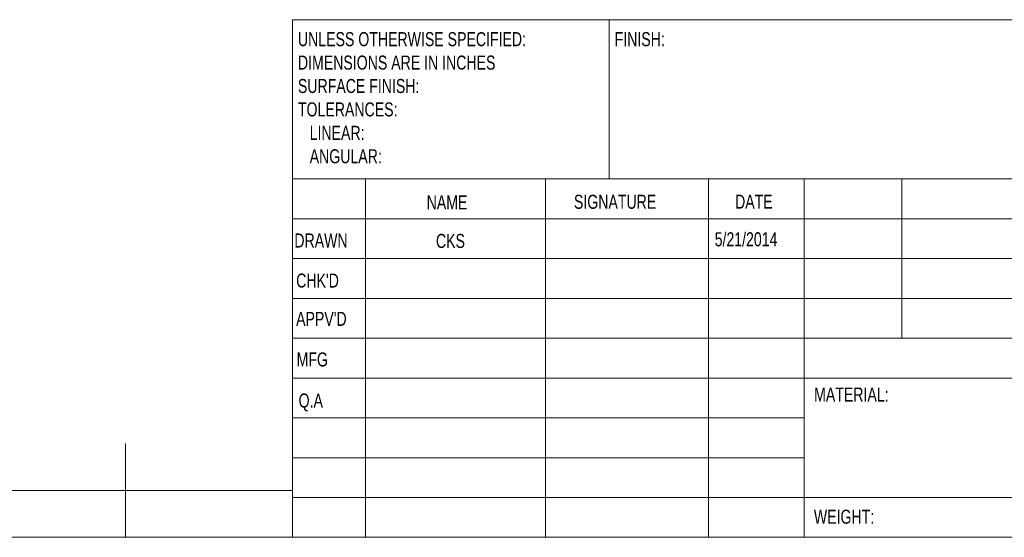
# Model space of a CAD drawing. Header units: inches. Extents: x 0.2 to 16.3, y 0.2 to 11.5.
# Tile 29 of 35: x 7.8 to 12, y 0.2 to 2.4. Entities that reach past the tile are written whole.
import ezdxf

# ---------------------------------------------------------------- set-up
doc = ezdxf.new("R2010")
doc.units = ezdxf.units.IN
doc.header["$MEASUREMENT"] = 0
doc.styles.add('SLDTEXTSTYLE0', font='TXT', dxfattribs={"width": 0.75})

# ---------------------------------------------------------------- blocks, each defined once
blk = doc.blocks.new('SW_NOTE_1')
at = {"color": 0, "linetype": 'Continuous', "lineweight": 0, "attachment_point": 1, "style": 'SLDTEXTSTYLE0'}
for s, insert, char_height in [('UNLESS OTHERWISE SPECIFIED:', (0, 0.0761), 0.059055), ('DIMENSIONS ARE IN INCHES', (0, -0.0223), 0.059055), ('SURFACE FINISH:', (0, -0.1207), 0.059055), ('TOLERANCES:', (0, -0.2191), 0.059055), ('   LINEAR:', (0, -0.3176), 0.05906), ('   ANGULAR:', (0, -0.416), 0.059055)]:
    blk.add_mtext(s, dxfattribs=dict(at, insert=insert, char_height=char_height))

msp = doc.modelspace()

# ---------------------------------------------------------------- linework, layer by layer
at = {"color": 7, "linetype": 'Continuous', "lineweight": 0}
for p, q in [((8.9685, 2.372), (16.3386, 2.372)), ((8.9685, 2.372), (8.9685, 0.1969)), ((10.2992, 1.7028), (10.2992, 2.372)), ((16.3386, 1.7028), (8.9685, 1.7028)), ((9.2756, 1.7028), (9.2756, 0.1969)), ((10.0311, 1.7028), (10.0311, 0.1969)), ((10.7165, 1.7028), (10.7165, 0.1969)), ((11.1181, 0.1969), (11.1181, 1.7028)), ((11.5276, 1.0335), (11.5276, 1.7028)), ((12.8583, 1.5354), (8.9685, 1.5354)), ((12.8583, 1.3681), (8.9685, 1.3681)), ((12.8583, 1.2008), (8.9685, 1.2008)), ((12.8583, 1.0335), (8.9685, 1.0335)), ((11.1181, 0.8661), (8.9685, 0.8661)), ((11.1181, 0.8661), (16.3386, 0.8661)), ((11.1181, 0.6988), (8.9685, 0.6988)), ((8.2677, 0.1969), (8.2677, 0.5906)), ((11.1181, 0.5315), (8.9685, 0.5315)), ((0.3937, 0.3937), (8.9685, 0.3937)), ((8.9685, 0.3642), (16.3386, 0.3642)), ((0.1969, 0.1969), (16.3386, 0.1969))]:
    msp.add_line(p, q, dxfattribs=at)

# ---------------------------------------------------------------- block references
msp.add_blockref('SW_NOTE_1', (8.9919, 2.2436), dxfattribs=at)

# ---------------------------------------------------------------- texts
at = {"color": 7, "linetype": 'Continuous', "lineweight": 0, "attachment_point": 1, "style": 'SLDTEXTSTYLE0'}
for s, insert, char_height in [('FINISH:', (10.3217, 2.3197), 0.05906), ('NAME', (9.5324, 1.6339), 0.05906), ('SIGNATURE', (10.1509, 1.6363), 0.05906), ('DATE', (10.8274, 1.6369), 0.05906), ('DRAWN', (8.9769, 1.4736), 0.05906), ('CKS', (9.5715, 1.4718), 0.059), ('5/21/2014', (10.7418, 1.4787), 0.059), ("CHK'D", (8.9847, 1.3053), 0.05906), ("APPV'D", (8.9843, 1.1443), 0.05906), ('MFG', (8.9864, 0.9738), 0.05906), ('Q.A', (8.9948, 0.8012), 0.05906), ('MATERIAL:', (11.1593, 0.8262), 0.05906), ('WEIGHT: ', (11.1582, 0.313), 0.059)]:
    msp.add_mtext(s, dxfattribs=dict(at, insert=insert, char_height=char_height))

doc.saveas('drawing.dxf')
